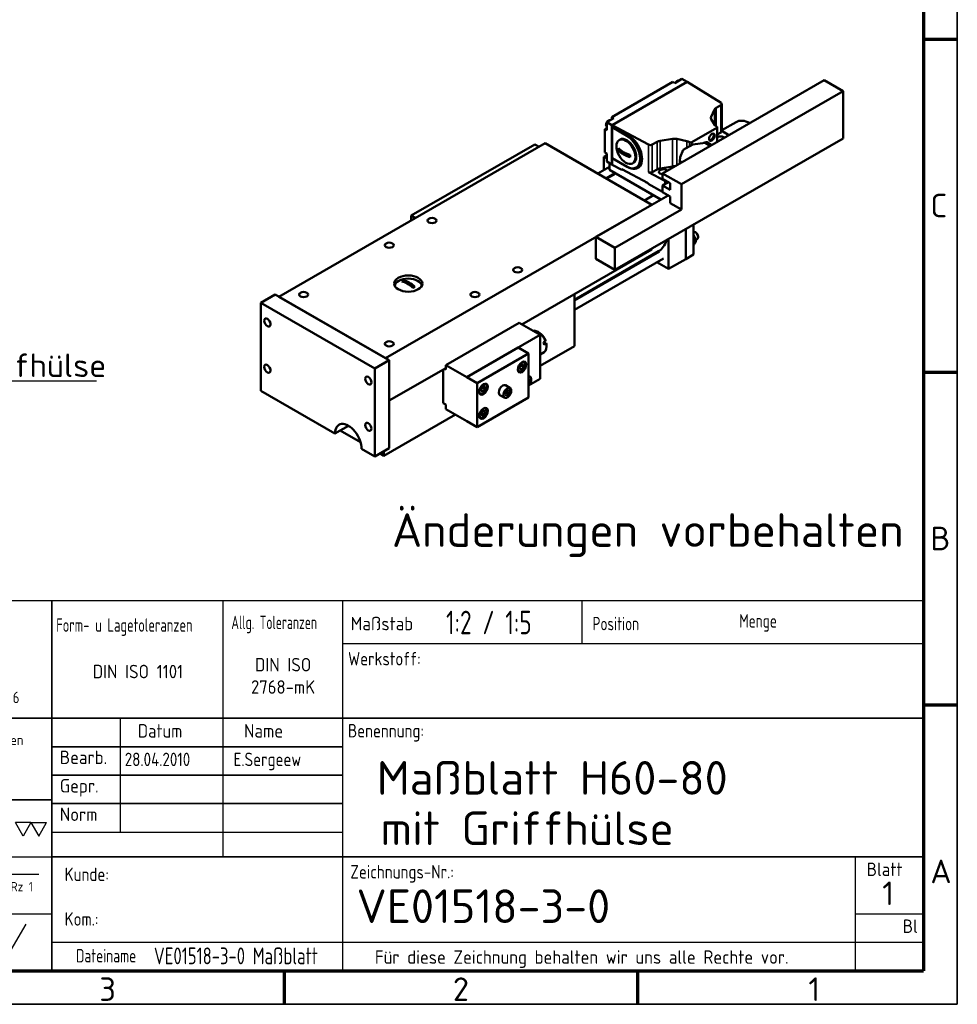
# Model space of a CAD drawing. Header units: millimetres. Extents: x 10 to 830, y 10 to 585.
# Tile 4 of 5: x 551 to 830, y 10 to 303. Entities that reach past the tile are written whole.
import ezdxf
from ezdxf.enums import TextEntityAlignment as Align

# ---------------------------------------------------------------- set-up
doc = ezdxf.new("R2010")
doc.units = ezdxf.units.MM
doc.header["$LTSCALE"] = 2
doc.layers.get('0').update_dxf_attribs({"lineweight": 25})
for name, color, linetype, lineweight in [('AM_BOR', 7, 'Continuous', 50), ('Rahmen (ISO)', 7, 'Continuous', 70), ('Sichtbar (ISO)', 7, 'Continuous', 50), ('Sichtbar schmal (ISO)', 7, 'Continuous', 35), ('Symbol (ISO)', 7, 'Continuous', 25), ('Titel (ISO)', 7, 'Continuous', 50)]:
    doc.layers.add(name, color=color, linetype=linetype, lineweight=lineweight)
doc.styles.add('ACDINTS_30', font='isocp.shx')
doc.styles.add('ACDINTS_31', font='isocp.shx')
doc.styles.add('ACDINTS_32', font='isocp.shx')
doc.styles.add('ACDINTS_33', font='isocp.shx')
doc.styles.add('ACDINTS_34', font='isocp.shx')
doc.styles.add('ACDINTS_35', font='isocp.shx')
doc.styles.add('ACDINTS_40', font='isocp.shx')
doc.styles.add('Notiztext (DIN)', font='isocpeur.ttf')
doc.styles.get("Standard").update_dxf_attribs({"font": 'ISOCP.shx'})
doc.styles.add('TextStyle32', font='isocp.shx')
doc.styles.add('TextStyle51', font='isocp.shx', dxfattribs={"width": 0.8})
doc.styles.add('TextStyle52', font='isocp.shx', dxfattribs={"width": 0.8})
doc.styles.add('TextStyle53', font='isocp.shx')
doc.styles.add('TextStyle54', font='isocp.shx')
doc.styles.add('TextStyle55', font='isocp.shx', dxfattribs={"width": 0.8})
doc.styles.add('TextStyle56', font='isocp.shx', dxfattribs={"width": 0.8})
doc.styles.add('TextStyle59', font='isocp.shx', dxfattribs={"width": 0.8})
doc.styles.add('TextStyle60', font='isocp.shx', dxfattribs={"width": 0.8})
doc.styles.add('TextStyle61', font='isocp.shx', dxfattribs={"width": 0.8})
doc.styles.add('TextStyle62', font='isocp.shx')
doc.styles.add('TextStyle63', font='isocp.shx')
doc.styles.add('TextStyle64', font='isocp.shx', dxfattribs={"width": 0.8})
doc.styles.add('TextStyle65', font='isocp.shx', dxfattribs={"width": 0.8})
doc.dimstyles.new('Standard - Methode 2a (DIN)$7', dxfattribs={"dimscale": 2, "dimtxt": 3.5, "dimasz": 2.5, "dimexe": 3.175, "dimexo": 0.8, "dimgap": 0.8, "dimtad": 1, "dimtih": 1, "dimtoh": 1, "dimrnd": 1e-08, "dimtxsty": 'Notiztext (DIN)', "dimcen": 0.09, "dimdle": 10, "dimclrd": 256, "dimclre": 256, "dimclrt": 256, "dimazin": 2, "dimtfac": 1, "dimtmove": 0, "dimatfit": 3, "dimfxl": 1, "dimtolj": 1, "dimlwd": -1, "dimlwe": -1, "dimarcsym": 0})

# ---------------------------------------------------------------- blocks, each defined once
blk = doc.blocks.new('Ränder Hagen+Goebel Rahmen')
at = {"layer": 'Rahmen (ISO)', "linetype": 'Continuous', "lineweight": 35}
for p in [(415, 292), (5, 5)]:
    blk.add_line(p, (415, 5), dxfattribs=at)
at = {"layer": 'Rahmen (ISO)'}
for p, q in [((410, 287), (410, 10)), ((410, 148.5), (415, 148.5)), ((410, 99), (415, 99)), ((410, 49.5), (415, 49.5)), ((10, 10), (410, 10)), ((315, 10), (315, 5)), ((367.5, 10), (367.5, 5))]:
    blk.add_line(p, q, dxfattribs=at)
at = {"layer": 'Symbol (ISO)', "char_height": 3.5, "style": 'Notiztext (DIN)'}
for s, insert, attachment_point in [('C', (411, 123.75), 4), ('B', (411, 74.25), 4), ('A', (411, 24.75), 4), ('3', (288.75, 9), 2), ('2', (341.25, 9), 2), ('1', (393.75, 9), 2)]:
    blk.add_mtext(s, dxfattribs=dict(at, insert=insert, attachment_point=attachment_point))
blk = doc.blocks.new('Schriftfelder Hagen+Goebel')
at = {"color": 7}
for p, q in [((294.29, 154.82), (111.41, 154.82)), ((294.29, 99.83), (294.29, 154.82)), ((111.41, 99.83), (294.29, 99.83))]:
    blk.add_line(p, q, dxfattribs=at)
at = {"color": 7, "linetype": 'Continuous', "lineweight": 35}
blk.add_line((142.75, 125.21), (164.75, 125.21), dxfattribs=at)
for p, q in [((161.66, 121.84), (159.35, 121.84)), ((160.5, 119.84), (159.35, 121.84)), ((161.66, 121.84), (160.5, 119.84)), ((161.66, 121.84), (163.97, 121.84)), ((161.66, 121.84), (162.81, 119.84)), ((162.81, 119.84), (163.97, 121.84)), ((158.5, 114.19), (162.82, 114.19)), ((158.39, 102.33), (160.93, 106.73))]:
    blk.add_line(p, q)
at = {"color": 7, "lineweight": 35}
blk.add_line((164.75, 120.98), (164.75, 99.83), dxfattribs=at)
at = {"color": 7, "linetype": 'Continuous', "lineweight": 25}
for p, q in [((111.41, 116.75), (164.75, 116.75)), ((111.41, 108.29), (164.75, 108.29))]:
    blk.add_line(p, q, dxfattribs=at)
at = {"layer": 'AM_BOR', "color": 7, "linetype": 'Continuous', "lineweight": 35}
for p, q in [((164.75, 154.82), (164.75, 120.98)), ((111.41, 137.35), (294.29, 137.35))]:
    blk.add_line(p, q, dxfattribs=at)
at = {"layer": 'AM_BOR', "color": 7, "linetype": 'Continuous', "lineweight": 25}
for p, q in [((190.15, 154.82), (190.15, 116.75)), ((207.93, 154.82), (207.93, 99.83)), ((243.49, 154.82), (243.49, 148.49)), ((207.93, 148.49), (294.29, 148.49)), ((174.91, 137.35), (174.91, 120.43)), ((164.75, 120.43), (207.93, 120.43)), ((284.13, 116.75), (284.13, 99.83)), ((284.13, 108.29), (294.29, 108.29)), ((164.75, 104.06), (294.29, 104.06))]:
    blk.add_line(p, q, dxfattribs=at)
at = {"layer": 'AM_BOR', "color": 7, "lineweight": 35}
blk.add_line((164.75, 116.75), (294.29, 116.75), dxfattribs=at)
at = {"layer": 'Titel (ISO)', "color": 7, "linetype": 'Continuous', "lineweight": 35}
for p, q in [((164.75, 133.12), (207.93, 133.12)), ((164.75, 128.89), (207.93, 128.89)), ((207.93, 124.66), (164.75, 124.66))]:
    blk.add_line(p, q, dxfattribs=at)
at = {"color": 7}
blk.add_text('HAGEN & GOEBEL', height=3, dxfattribs=at).set_placement((126.55, 149.76))
at = {"color": 7, "width": 0.9}
for s, height, p in [('Werkzeugmaschinen GmbH', 2.5, (125.45, 146.3)), ('Tel.:02921/59016-0', 1.7, (143.38, 142.07)), ('Fax.:02921/59016-66', 1.7, (143.13, 139.6))]:
    blk.add_text(s, height=height, dxfattribs=at).set_placement(p)
at = {"color": 7, "style": 'ACDINTS_30'}
for s, p in [('Gepr.', (165.95, 126.31)), ('Norm', (165.95, 122.08))]:
    blk.add_text(s, height=2, dxfattribs=at).set_placement(p)
at = {"color": 7, "char_height": 2, "attachment_point": 1, "line_spacing_factor": 0.332}
for s, insert in [('\\fISOCP|b0|i0;\\W0.90;\\H2.0000;Werkstoff:', (208.77, 147.21)), ('\\fISOCP|b0|i0;\\W0.90;\\H2.0000;Benennung:', (208.76, 136.5)), ('\\fISOCP|b0|i0;\\W0.90;\\H2.0000;Zeichnungs-Nr.:', (209.11, 115.53))]:
    blk.add_mtext(s, dxfattribs=dict(at, insert=insert))
at = {"color": 7, "insert": (166.66, 115.16), "char_height": 2, "width": 31.2179, "attachment_point": 1, "line_spacing_factor": 0.996}
blk.add_mtext('\\fISOCP|b0|i0;\\W0.90;\\H2.0000;Kunde:\\P\\PKom.:', dxfattribs=at)
at = {"insert": (158.63, 111.62), "char_height": 1.4, "attachment_point": 7, "style": 'ACDINTS_40'}
blk.add_mtext('Rz 1', dxfattribs=at)
at = {"layer": 'AM_BOR', "color": 7, "style": 'ACDINTS_30'}
for s, width, p in [('Form- u Lagetoleranzen', 0.75, (165.41, 150.21)), ('Allg. Toleranzen', 0.7, (191.43, 150.6)), ('Position', 0.8, (245.09, 150.43)), ('Menge', 0.8, (266.9, 150.83)), ('Dateiname', 0.8, (168.36, 101.05))]:
    blk.add_text(s, height=2, dxfattribs=dict(at, width=width)).set_placement(p)
for s, p in [('Maßstab', (209.15, 150.43)), ('Bearb.', (165.95, 130.54))]:
    blk.add_text(s, height=2, dxfattribs=at).set_placement(p)
at = {"layer": 'AM_BOR', "color": 7, "style": 'ACDINTS_32', "width": 0.983632}
blk.add_text('Datum', height=2, dxfattribs=at).set_placement((180.84, 134.48), align=Align.CENTER)
at = {"layer": 'AM_BOR', "color": 7, "style": 'ACDINTS_31'}
blk.add_text('Name', height=2, dxfattribs=at).set_placement((199.12, 134.48), align=Align.RIGHT)
at = {"layer": 'AM_BOR', "color": 7, "style": 'ACDINTS_32'}
for s, p in [('Blatt', (288.5, 113.9)), ('Bl', (292.31, 105.44))]:
    blk.add_text(s, height=2, dxfattribs=at).set_placement(p, align=Align.CENTER)
at = {"layer": 'AM_BOR', "color": 7, "line_spacing_factor": 0.996}
for s, insert, char_height, width, attachment_point, style in [('DIN ISO 2768-mK', (199.12, 141), 2, 15.0375, 8, 'ACDINTS_34'), (' \\PAlle nicht bemaßten Kanten 0,5 x 45° gebrochen', (143.71, 137.35), 1.5, 20.5101, 1, 'ACDINTS_35')]:
    blk.add_mtext(s, dxfattribs=dict(at, insert=insert, char_height=char_height, width=width, attachment_point=attachment_point, style=style))
at = {"layer": 'AM_BOR', "color": 7, "char_height": 2, "line_spacing_factor": 0.332}
for s, insert, attachment_point, style in [('DIN ISO 1101', (177.55, 143.3), 8, 'ACDINTS_34'), ('Für diese Zeichnung behalten wir uns alle Rechte vor.', (212.76, 102.85), 1, 'ACDINTS_33')]:
    blk.add_mtext(s, dxfattribs=dict(at, insert=insert, attachment_point=attachment_point, style=style))
at = {"layer": 'AM_BOR', "color": 7}
for tag, p, height, style, width in [('Maßstab:', (223.33, 149.84), 3.5, 'TextStyle64', 0.8), ('Positionsnummer', (254.96, 149.95), 3.5, 'TextStyle61', 0.8), ('Menge', (277.56, 149.84), 3.5, 'TextStyle60', 0.8), ('Material', (224.04, 143.99), 3, 'TextStyle52', 0.8), ('Halbzeug_(1.Zeile)', (261.93, 144.06), 3, 'TextStyle56', 0.8), ('Material_(2.Zeile)', (224.02, 139.81), 3, 'TextStyle51', 0.8), ('Halbzeug_(2.Zeile)', (261.93, 139.78), 3, 'TextStyle55', 0.8), ('ERSTELLUNGSDATUM', (175.59, 130.24), 2, 'TextStyle63', 0.9), ('AUTOR', (191.76, 130.24), 2, 'TextStyle62', 0.9), ('KONTROLLDATUM', (175.75, 126.01), 2, 'TextStyle53', 0.9), ('KONTROLLIERT_VON', (192.23, 126.32), 2, 'TextStyle54', 0.9), ('Beschreibung_2', (213.59, 121), 3.5, 'TextStyle59', 0.8), ('DATEINAME', (179.92, 100.78), 2.5, 'TextStyle65', 0.8)]:
    blk.add_attdef(tag, p, '', height=height, dxfattribs=dict(at, style=style, width=width))
at = {"layer": 'AM_BOR', "color": 7, "style": 'TextStyle32'}
blk.add_attdef('Plot-Datum', text='', height=3, dxfattribs=at).set_placement((288.92, 100.24), align=Align.CENTER)
at = {"layer": 'Titel (ISO)', "style": 'Notiztext (DIN)'}
blk.add_attdef('TITEL', text='', height=5, dxfattribs=at).set_placement((210, 127), align=Align.MIDDLE_LEFT)
blk.add_attdef('Blattnummer', text='', height=3.5, dxfattribs=at).set_placement((290.13, 111.34), align=Align.MIDDLE_CENTER)
at = {"layer": 'Titel (ISO)', "color": 7, "style": 'Notiztext (DIN)'}
blk.add_attdef('BAUTEILNUMMER', text='', height=5, dxfattribs=at).set_placement((210.03, 109.41), align=Align.MIDDLE_LEFT)

msp = doc.modelspace()

# ---------------------------------------------------------------- linework, layer by layer
at = {"layer": 'Sichtbar (ISO)'}
for p, q in [((745.508, 284.249), (727.35, 273.792)), ((727.406, 271.414), (749.694, 284.249)), ((742.369, 257.064), (790.452, 284.754)), ((746.074, 283.923), (745.508, 284.249)), ((748.167, 285.128), (746.074, 283.923)), ((749.694, 284.249), (748.167, 285.128)), ((749.694, 284.249), (759.786, 278.017)), ((749.723, 284.232), (749.697, 284.247)), ((749.723, 284.232), (749.722, 284.232)), ((749.723, 284.231), (749.723, 284.232)), ((796.109, 281.496), (790.452, 284.754)), ((748.026, 253.807), (796.109, 281.496)), ((796.109, 267.434), (796.109, 281.496)), ((757.822, 276.039), (756.816, 273.878)), ((759.767, 277.377), (758.339, 276.555)), ((760.001, 277.703), (760.001, 269.527)), ((727.916, 273.466), (725.822, 272.261)), ((725.822, 272.261), (725.822, 269.874)), ((727.378, 271.365), (725.822, 272.261)), ((727.35, 273.792), (727.35, 273.14)), ((727.916, 273.466), (727.35, 273.792)), ((756.869, 273.186), (757.979, 271.43)), ((760.001, 269.877), (764.24, 272.318)), ((725.822, 270.525), (725.257, 270.199)), ((725.822, 269.874), (725.257, 270.199)), ((725.257, 270.199), (725.257, 263.267)), ((725.739, 271.325), (725.648, 271.388)), ((725.66, 271.544), (725.754, 271.598)), ((725.665, 271.659), (725.756, 271.597)), ((727.406, 271.381), (727.378, 271.365)), ((727.378, 271.365), (727.378, 259.658)), ((727.406, 271.381), (727.406, 271.414)), ((738.228, 265.603), (727.406, 271.414)), ((727.406, 270.76), (727.406, 271.381)), ((727.406, 261.603), (727.406, 270.76)), ((727.406, 270.76), (731.944, 268.501)), ((731.79, 268.235), (727.406, 270.76)), ((758.554, 270.62), (751.073, 266.312)), ((758.444, 271.009), (758.554, 270.946)), ((758.672, 270.783), (758.672, 266.453)), ((760.001, 269.709), (762.088, 268.42)), ((728.227, 228.344), (796.109, 267.434)), ((729.794, 267.123), (729.512, 266.961)), ((740.767, 266.436), (739.339, 265.614)), ((745.416, 267.313), (741.663, 266.734)), ((749.667, 266.643), (746.617, 267.283)), ((758.672, 268.571), (759.767, 269.202)), ((628.383, 220.388), (707.579, 265.994)), ((704.468, 265.66), (667.698, 244.486)), ((705.734, 264.931), (704.468, 265.66)), ((739.258, 247.751), (707.579, 265.994)), ((732.766, 261.888), (729.287, 263.892)), ((747.685, 261.914), (748.534, 264.032)), ((748.534, 264.032), (751.362, 265.661)), ((750.508, 266.312), (750.397, 266.376)), ((751.362, 265.661), (755.039, 266.149)), ((755.039, 266.149), (756.592, 265.255)), ((755.747, 266.308), (756.649, 265.788)), ((725.667, 262.376), (724.974, 261.977)), ((724.974, 257.996), (724.974, 261.977)), ((724.974, 261.977), (725.723, 261.545)), ((725.822, 262.941), (725.257, 263.267)), ((725.654, 262.039), (725.745, 261.976)), ((725.745, 261.714), (725.654, 261.777)), ((725.668, 261.934), (725.743, 261.977)), ((725.822, 262.941), (725.822, 260.554)), ((727.378, 259.658), (725.822, 260.554)), ((727.406, 259.674), (727.406, 261.603)), ((731.944, 258.99), (727.406, 261.603)), ((731.79, 259.079), (727.406, 261.603)), ((747.544, 260.693), (747.685, 261.914)), ((748.107, 260.369), (747.544, 260.693)), ((747.544, 260.044), (747.544, 260.693)), ((723.221, 256.986), (726.671, 258.973)), ((726.671, 260.065), (726.671, 258.068)), ((726.671, 258.068), (741.922, 249.285)), ((727.378, 259.658), (727.406, 259.674)), ((727.406, 259.641), (727.406, 259.674)), ((727.406, 259.641), (730.334, 258.069)), ((730.334, 258.298), (738.091, 254.133)), ((730.334, 258.069), (730.334, 258.298)), ((730.539, 258.188), (730.334, 258.069)), ((733.787, 260.191), (733.504, 260.028)), ((739.339, 257.438), (740.767, 258.26)), ((741.663, 258.558), (745.416, 259.137)), ((725.626, 255.601), (728.26, 257.118)), ((728.003, 256.759), (725.809, 255.496)), ((743.087, 254.818), (738.228, 257.427)), ((742.369, 255.429), (742.369, 257.064)), ((742.369, 257.064), (748.026, 253.807)), ((744.632, 254.126), (742.369, 255.429)), ((738.091, 254.108), (737.443, 254.481)), ((738.091, 254.133), (738.091, 253.904)), ((738.091, 253.904), (742.369, 251.607)), ((742.369, 253.467), (744.072, 254.448)), ((742.369, 253.467), (744.632, 252.164)), ((742.369, 251.505), (742.369, 253.467)), ((744.632, 252.164), (744.632, 254.126)), ((748.026, 253.807), (748.026, 246.285)), ((722.57, 238.142), (744.072, 250.524)), ((737.08, 249.005), (739.744, 250.539)), ((744.632, 250.202), (742.369, 251.505)), ((743.642, 250.772), (743.642, 250.276)), ((744.632, 248.24), (744.632, 250.202)), ((660.062, 202.145), (739.258, 247.751)), ((748.026, 246.285), (728.227, 234.884)), ((748.026, 246.285), (744.632, 248.24)), ((667.698, 244.486), (667.698, 243.028)), ((668.964, 243.757), (667.698, 244.486)), ((749.298, 240.478), (749.298, 231.595)), ((749.298, 240.478), (749.298, 231.595)), ((751.561, 241.781), (751.561, 232.899)), ((722.57, 238.142), (728.227, 234.884)), ((722.57, 231.601), (722.57, 238.142)), ((744.207, 237.546), (744.207, 228.664)), ((752.271, 239.475), (752.13, 239.557)), ((752.251, 237.265), (752.726, 237.538)), ((752.975, 238.252), (752.975, 238.089)), ((739.258, 234.442), (700.569, 212.162)), ((728.227, 234.884), (728.227, 228.344)), ((739.258, 234.442), (739.258, 234.696)), ((751.561, 236.435), (752.327, 236.875)), ((741.178, 233.881), (716.206, 219.501)), ((716.206, 219.277), (741.487, 233.836)), ((716.206, 216.508), (742.685, 231.756)), ((728.227, 228.344), (722.57, 231.601)), ((738.357, 232.033), (738.162, 232.145)), ((749.298, 231.595), (744.207, 228.664)), ((751.561, 232.899), (749.298, 231.595)), ((744.207, 228.664), (740.761, 230.648)), ((668.79, 223.342), (665.475, 225.251)), ((627.252, 221.039), (623.009, 218.596)), ((627.252, 221.039), (661.193, 201.494)), ((660.062, 202.145), (628.383, 220.388)), ((716.206, 205.697), (716.206, 221.167)), ((623.009, 192.435), (623.009, 218.596)), ((623.009, 218.596), (656.95, 199.051)), ((678.022, 200.063), (699.801, 212.604)), ((706.024, 209.021), (699.801, 212.604)), ((684.245, 196.479), (706.024, 209.021)), ((705.692, 209.782), (705.411, 209.946)), ((706.024, 195.94), (706.024, 209.021)), ((699.518, 205.272), (684.245, 196.476)), ((699.546, 205.259), (684.273, 196.463)), ((699.518, 205.272), (699.544, 205.257)), ((702.573, 203.516), (699.546, 205.259)), ((716.206, 205.697), (706.024, 199.833)), ((707.059, 206.834), (707.625, 207.159)), ((707.113, 206.686), (707.864, 206.617)), ((707.843, 206.43), (707.278, 206.105)), ((707.946, 205.868), (707.946, 205.542)), ((702.573, 203.516), (687.299, 194.72)), ((702.573, 190.435), (702.573, 203.516)), ((706.024, 203.213), (707.197, 203.889)), ((661.193, 201.494), (656.95, 199.051)), ((661.193, 201.494), (661.193, 175.332)), ((678.022, 199.179), (661.193, 189.487)), ((684.245, 196.479), (678.022, 200.063)), ((678.022, 200.063), (678.022, 198.755)), ((699.942, 199.598), (700.508, 200.301)), ((700.366, 199.902), (699.942, 199.374)), ((699.942, 198.843), (699.942, 199.598)), ((700.508, 198.791), (699.942, 199.117)), ((700.366, 200.126), (700.366, 199.902)), ((700.366, 199.902), (701.073, 199.494)), ((700.508, 200.301), (701.073, 200.25)), ((701.073, 199.494), (700.508, 198.791)), ((701.073, 200.25), (701.073, 199.494)), ((701.215, 201.101), (701.201, 201.109)), ((656.95, 199.051), (656.95, 172.889)), ((677.174, 198.69), (677.174, 188.779)), ((678.022, 198.755), (677.654, 198.967)), ((684.245, 196.476), (684.245, 196.479)), ((684.273, 196.46), (684.245, 196.476)), ((684.273, 196.463), (684.273, 196.46)), ((687.299, 194.72), (684.273, 196.463)), ((699.518, 198.155), (699.504, 198.162)), ((700.508, 198.791), (699.942, 198.843)), ((702.997, 196.659), (702.573, 196.904)), ((687.299, 194.72), (687.299, 181.64)), ((688.516, 193.018), (689.082, 193.722)), ((688.94, 193.322), (688.516, 192.794)), ((688.94, 193.546), (688.94, 193.322)), ((688.94, 193.322), (689.647, 192.914)), ((689.082, 193.722), (689.647, 193.67)), ((689.647, 193.67), (689.647, 192.914)), ((689.788, 194.521), (689.775, 194.529)), ((697.057, 193.318), (695.784, 194.051)), ((702.573, 195.922), (702.617, 195.947)), ((702.573, 193.953), (706.024, 195.94)), ((702.943, 195.481), (702.573, 195.694)), ((702.573, 194.664), (702.617, 194.639)), ((702.617, 194.639), (702.573, 194.614)), ((702.617, 195.947), (702.943, 195.481)), ((702.943, 195.481), (702.617, 194.639)), ((645.071, 179.73), (623.009, 192.435)), ((687.299, 181.64), (702.573, 190.435)), ((688.092, 191.575), (688.078, 191.582)), ((688.516, 192.263), (688.516, 193.018)), ((689.082, 192.211), (688.516, 192.537)), ((689.082, 192.211), (688.516, 192.263)), ((689.647, 192.914), (689.082, 192.211)), ((695.361, 190.372), (694.088, 191.104)), ((695.712, 191.236), (695.911, 192.07)), ((696.151, 190.929), (695.712, 191.236)), ((695.911, 192.07), (696.55, 192.597)), ((696.082, 191.864), (696.789, 191.457)), ((696.789, 191.457), (696.151, 190.929)), ((696.511, 192.566), (696.989, 192.291)), ((696.55, 192.597), (696.989, 192.291)), ((696.989, 192.291), (696.789, 191.457)), ((677.174, 188.779), (678.022, 188.29)), ((678.022, 188.29), (678.022, 186.982)), ((680.865, 185.345), (659.637, 173.121)), ((684.245, 183.399), (678.022, 186.982)), ((688.428, 185.396), (688.755, 186.238)), ((688.755, 184.93), (688.428, 185.396)), ((688.701, 185.713), (688.508, 185.602)), ((688.948, 186.349), (688.701, 185.713)), ((688.701, 185.713), (689.408, 185.306)), ((688.755, 186.238), (689.408, 186.614)), ((689.408, 185.306), (688.755, 184.93)), ((689.735, 186.148), (689.167, 186.475)), ((689.408, 186.614), (689.735, 186.148)), ((689.735, 186.148), (689.408, 185.306)), ((689.788, 187.327), (689.775, 187.334)), ((649.046, 182.019), (645.071, 179.73)), ((684.245, 183.402), (684.247, 183.4)), ((684.245, 183.399), (684.245, 183.402)), ((684.245, 183.399), (684.247, 183.4)), ((684.247, 183.4), (684.247, 183.397)), ((687.299, 181.64), (684.247, 183.397)), ((688.092, 184.38), (688.078, 184.388)), ((652.679, 177.128), (646.616, 180.62)), ((656.95, 172.889), (652.99, 175.17)), ((661.193, 175.332), (656.95, 172.889)), ((659.637, 173.121), (658.495, 173.779)), ((659.637, 174.437), (659.637, 173.121))]:
    msp.add_line(p, q, dxfattribs=at)
at = {"layer": 'Sichtbar (ISO)', "flags": 128}
for points in [[(746.242, 284.02), (746.339, 284.164), (746.449, 284.296), (746.57, 284.411), (746.7, 284.506), (746.838, 284.579), (746.909, 284.606), (746.981, 284.625), (747.055, 284.637), (747.129, 284.639), (747.203, 284.632), (747.276, 284.615)], [(725.62, 271.745), (725.647, 271.859), (725.684, 271.973), (725.729, 272.085), (725.784, 272.195), (725.846, 272.301), (725.916, 272.401), (725.992, 272.496), (726.073, 272.582), (726.16, 272.66), (726.251, 272.728), (726.345, 272.785), (726.443, 272.83), (726.544, 272.862), (726.648, 272.878), (726.752, 272.877), (726.855, 272.855)], [(725.648, 271.388), (725.64, 271.393), (725.633, 271.4), (725.626, 271.406), (725.62, 271.412), (725.616, 271.418), (725.611, 271.425), (725.608, 271.432), (725.605, 271.439), (725.603, 271.446), (725.601, 271.453), (725.601, 271.46), (725.601, 271.467), (725.602, 271.474), (725.604, 271.481), (725.606, 271.488), (725.61, 271.495), (725.614, 271.502), (725.618, 271.508), (725.623, 271.515), (725.629, 271.521), (725.636, 271.527), (725.644, 271.533), (725.652, 271.539), (725.66, 271.544)], [(725.822, 270.991), (725.773, 271.035), (725.73, 271.085), (725.663, 271.198), (725.621, 271.324), (725.601, 271.457)], [(725.62, 271.745), (725.62, 271.741), (725.619, 271.737), (725.619, 271.734), (725.619, 271.73), (725.619, 271.726), (725.62, 271.723), (725.62, 271.719), (725.621, 271.715), (725.622, 271.711), (725.624, 271.707), (725.625, 271.703), (725.627, 271.7), (725.629, 271.696), (725.631, 271.692), (725.634, 271.689), (725.636, 271.686), (725.639, 271.682), (725.642, 271.679), (725.645, 271.675), (725.649, 271.672), (725.652, 271.669), (725.656, 271.665), (725.66, 271.662), (725.665, 271.659)], [(729.287, 264.546), (729.385, 264.439), (729.488, 264.333), (729.596, 264.228), (729.71, 264.124), (729.828, 264.023), (729.951, 263.923), (730.078, 263.826), (730.208, 263.732), (730.341, 263.64), (730.476, 263.552), (730.613, 263.467), (730.751, 263.385), (730.892, 263.306), (731.04, 263.227), (731.193, 263.149), (731.352, 263.073), (731.516, 262.998), (731.685, 262.925), (731.857, 262.854), (732.034, 262.786), (732.214, 262.721), (732.396, 262.658), (732.581, 262.599), (732.766, 262.543)], [(732.766, 261.888), (732.581, 261.945), (732.396, 262.004), (732.214, 262.067), (732.034, 262.132), (731.857, 262.2), (731.685, 262.271), (731.516, 262.344), (731.352, 262.419), (731.193, 262.495), (731.04, 262.573), (730.892, 262.652), (730.751, 262.731), (730.613, 262.813), (730.476, 262.898), (730.341, 262.986), (730.208, 263.077), (730.078, 263.172), (729.951, 263.269), (729.828, 263.369), (729.71, 263.47), (729.596, 263.574), (729.488, 263.679), (729.385, 263.785), (729.287, 263.892)], [(725.608, 262.121), (725.637, 262.272), (725.683, 262.422), (725.745, 262.571), (725.822, 262.714)], [(725.608, 262.121), (725.608, 262.117), (725.608, 262.114), (725.608, 262.11), (725.608, 262.107), (725.608, 262.103), (725.609, 262.099), (725.61, 262.096), (725.611, 262.092), (725.612, 262.088), (725.614, 262.084), (725.615, 262.081), (725.617, 262.077), (725.619, 262.074), (725.621, 262.07), (725.624, 262.067), (725.626, 262.064), (725.629, 262.061), (725.632, 262.057), (725.635, 262.054), (725.638, 262.051), (725.642, 262.048), (725.646, 262.045), (725.65, 262.042), (725.654, 262.039)], [(725.654, 261.777), (725.646, 261.783), (725.639, 261.789), (725.632, 261.795), (725.627, 261.802), (725.622, 261.808), (725.618, 261.814), (725.614, 261.821), (725.611, 261.829), (725.609, 261.836), (725.608, 261.843), (725.608, 261.85), (725.608, 261.857), (725.609, 261.864), (725.611, 261.871), (725.613, 261.878), (725.617, 261.885), (725.621, 261.892), (725.625, 261.898), (725.631, 261.905), (725.637, 261.911), (725.644, 261.917), (725.651, 261.923), (725.659, 261.929), (725.668, 261.934)], [(725.822, 261.442), (725.74, 261.523), (725.677, 261.62), (725.634, 261.727), (725.608, 261.841)], [(752.327, 236.875), (752.309, 236.98), (752.29, 237.08), (752.27, 237.177), (752.25, 237.27), (752.228, 237.36), (752.206, 237.448), (752.182, 237.533), (752.157, 237.617), (752.132, 237.698), (752.105, 237.778), (752.077, 237.856), (752.048, 237.933), (752.017, 238.009), (751.985, 238.085), (751.951, 238.16), (751.916, 238.234), (751.879, 238.308), (751.84, 238.382), (751.8, 238.457), (751.757, 238.531), (751.712, 238.607), (751.664, 238.683), (751.614, 238.76), (751.561, 238.838)], [(751.561, 235.658), (751.619, 235.728), (751.673, 235.794), (751.723, 235.858), (751.771, 235.919), (751.816, 235.977), (751.859, 236.034), (751.899, 236.088), (751.937, 236.141), (751.973, 236.193), (752.007, 236.242), (752.039, 236.291), (752.069, 236.339), (752.098, 236.385), (752.125, 236.431), (752.151, 236.476), (752.176, 236.521), (752.199, 236.565), (752.221, 236.609), (752.241, 236.653), (752.261, 236.697), (752.279, 236.741), (752.296, 236.785), (752.312, 236.83), (752.327, 236.875)], [(707.625, 207.159), (707.626, 207.168), (707.627, 207.176), (707.627, 207.184), (707.628, 207.192), (707.629, 207.2), (707.63, 207.208), (707.631, 207.216), (707.632, 207.224), (707.633, 207.232), (707.634, 207.24), (707.634, 207.248), (707.635, 207.256), (707.636, 207.263), (707.637, 207.271), (707.638, 207.279), (707.639, 207.287), (707.639, 207.294), (707.64, 207.302), (707.641, 207.309), (707.642, 207.317), (707.643, 207.324), (707.643, 207.332), (707.644, 207.339), (707.645, 207.346)], [(707.864, 206.617), (707.863, 206.61), (707.862, 206.603), (707.861, 206.595), (707.86, 206.588), (707.86, 206.58), (707.859, 206.573), (707.858, 206.565), (707.857, 206.557), (707.856, 206.55), (707.855, 206.542), (707.855, 206.534), (707.854, 206.527), (707.853, 206.519), (707.852, 206.511), (707.851, 206.503), (707.85, 206.495), (707.85, 206.487), (707.849, 206.479), (707.848, 206.471), (707.847, 206.463), (707.846, 206.455), (707.845, 206.447), (707.844, 206.439), (707.843, 206.43)], [(701.215, 201.101), (701.312, 201.033), (701.398, 200.95), (701.47, 200.853), (701.528, 200.746), (701.572, 200.63), (701.603, 200.506), (701.621, 200.376), (701.627, 200.241), (701.621, 200.102), (701.605, 199.959), (701.577, 199.815), (701.539, 199.669), (701.491, 199.523), (701.433, 199.378), (701.366, 199.235), (701.291, 199.095), (701.208, 198.96), (701.118, 198.831), (701.022, 198.708), (700.919, 198.593), (700.812, 198.487), (700.701, 198.39), (700.586, 198.304), (700.469, 198.229), (700.349, 198.167), (700.227, 198.118), (700.105, 198.082), (699.982, 198.062), (699.86, 198.058), (699.741, 198.072), (699.626, 198.104), (699.518, 198.155)], [(702.997, 196.659), (703.063, 196.616), (703.124, 196.566), (703.179, 196.509), (703.229, 196.447), (703.309, 196.307), (703.365, 196.152), (703.398, 195.984), (703.409, 195.807), (703.4, 195.622), (703.372, 195.431), (703.325, 195.238), (703.26, 195.045), (703.178, 194.854), (703.081, 194.667), (702.971, 194.489), (702.848, 194.321), (702.715, 194.165), (702.573, 194.025)], [(689.788, 194.521), (689.886, 194.453), (689.972, 194.37), (690.043, 194.273), (690.101, 194.166), (690.145, 194.05), (690.176, 193.926), (690.195, 193.796), (690.201, 193.661), (690.195, 193.522), (690.178, 193.379), (690.151, 193.235), (690.113, 193.089), (690.064, 192.943), (690.007, 192.798), (689.94, 192.655), (689.865, 192.515), (689.782, 192.38), (689.692, 192.251), (689.595, 192.128), (689.493, 192.013), (689.386, 191.907), (689.275, 191.81), (689.16, 191.724), (689.042, 191.649), (688.922, 191.587), (688.801, 191.538), (688.678, 191.502), (688.556, 191.482), (688.434, 191.478), (688.315, 191.492), (688.199, 191.524), (688.092, 191.575)], [(697.057, 193.318), (697.155, 193.25), (697.24, 193.167), (697.312, 193.07), (697.37, 192.963), (697.414, 192.847), (697.445, 192.723), (697.463, 192.593), (697.47, 192.458), (697.464, 192.319), (697.447, 192.176), (697.419, 192.032), (697.381, 191.886), (697.333, 191.74), (697.275, 191.595), (697.209, 191.452), (697.134, 191.312), (697.051, 191.177), (696.961, 191.048), (696.864, 190.925), (696.762, 190.81), (696.655, 190.704), (696.544, 190.607), (696.429, 190.521), (696.311, 190.446), (696.191, 190.384), (696.07, 190.335), (695.947, 190.299), (695.825, 190.279), (695.703, 190.275), (695.583, 190.289), (695.468, 190.321), (695.361, 190.372)], [(695.826, 191.715), (695.836, 191.721), (695.845, 191.727), (695.854, 191.733), (695.863, 191.739), (695.873, 191.746), (695.883, 191.752), (695.892, 191.758), (695.902, 191.764), (695.912, 191.77), (695.923, 191.776), (695.933, 191.782), (695.943, 191.789), (695.954, 191.795), (695.965, 191.801), (695.976, 191.807), (695.987, 191.813), (695.998, 191.82), (696.009, 191.826), (696.021, 191.832), (696.033, 191.838), (696.045, 191.845), (696.057, 191.851), (696.069, 191.857), (696.082, 191.864)], [(696.082, 191.864), (696.082, 191.882), (696.083, 191.9), (696.083, 191.918), (696.084, 191.936), (696.084, 191.953), (696.085, 191.97), (696.086, 191.986), (696.087, 192.003), (696.088, 192.019), (696.089, 192.035), (696.091, 192.05), (696.092, 192.066), (696.093, 192.081), (696.095, 192.096), (696.097, 192.111), (696.098, 192.126), (696.1, 192.141), (696.102, 192.155), (696.104, 192.169), (696.106, 192.184), (696.109, 192.198), (696.111, 192.211), (696.113, 192.225), (696.116, 192.239)], [(689.788, 187.327), (689.886, 187.259), (689.972, 187.175), (690.043, 187.079), (690.101, 186.972), (690.145, 186.855), (690.176, 186.732), (690.195, 186.602), (690.201, 186.467), (690.195, 186.328), (690.178, 186.185), (690.151, 186.04), (690.113, 185.894), (690.064, 185.748), (690.007, 185.603), (689.94, 185.46), (689.865, 185.321), (689.782, 185.186), (689.692, 185.056), (689.595, 184.934), (689.493, 184.819), (689.386, 184.712), (689.275, 184.616), (689.16, 184.53), (689.042, 184.455), (688.922, 184.393), (688.801, 184.343), (688.678, 184.308), (688.556, 184.288), (688.434, 184.284), (688.315, 184.298), (688.199, 184.33), (688.092, 184.38)]]:
    msp.add_lwpolyline(points, dxfattribs=at)
at = {"layer": 'Sichtbar (ISO)'}
for centre, major_axis, ratio, start_param, end_param in [((759.754, 275.741), (-2, 0), 0.5758617, 5.4977871, 6.0213859), ((759.201, 277.703), (0.8, 0), 0.5758617, 5.4977871, 7.0336769), ((758.748, 273.58), (-2, 0), 0.5758617, 6.0213859, 6.6322512), ((768.532, 264.866), (-4.292, 7.453), 0.5780931, 5.5337472, 6.2831853), ((726.504, 271.831), (-0.542, -0.941), 0.5780931, 5.2728846, 5.569629), ((759.858, 271.824), (-2, 0), 0.5758617, 0.3490659, 0.7853982), ((758.272, 270.783), (0.4, 0), 0.5758617, 5.4977871, 7.0685835), ((759.201, 269.527), (0.8, 0), 0.5758617, 5.4977871, 6.2831853), ((731.79, 263.657), (-1.996, 3.466), 0.5780931, 3.1415927, 6.2831853), ((731.79, 263.657), (2.795, -4.853), 0.5780931, 5.4997209, 8.6413135), ((732.092, 263.665), (-3.066, 4.952), 0.5978916, 4.4304965, 5.5152868), ((742.181, 265.621), (-2, 0), 0.5758617, 4.9741884, 5.4977871), ((745.933, 266.2), (-2, 0), 0.5758617, 4.3633231, 4.9741884), ((748.983, 265.561), (-2, 0), 0.5758617, 3.9269908, 4.3633231), ((754.814, 264.542), (0.998, 1.733), 0.5780931, 6.2199292, 7.1495725), ((756.794, 267.97), (-0.589, -1.023), 0.5780931, 0.2415779, 2.9000147), ((759.622, 267.294), (-1.32, 0), 0.5758617, 3.6497791, 5.5163812), ((759.622, 267.294), (1.32, 0), 0.5758617, 3.9083967, 4.2042025), ((731.027, 263.217), (-1.244, 2.16), 0.5780931, 0.6261579, 0.9485059), ((732.073, 263.82), (2.994, -5.2), 0.5780931, 0.2835232, 1.2911406), ((731.944, 263.745), (3.156, -5.105), 0.5979041, 0.2648054, 1.2724228), ((738.774, 265.94), (-0.8, 0), 0.5758617, 0.8203047, 2.3561945), ((750.79, 266.475), (-0.4, 0), 0.5758617, 0.7853982, 2.3561945), ((756.228, 263.727), (-0.387, -2.073), 0.2187813, 2.5313763, 3.7812925), ((726.504, 262.282), (-0.542, -0.941), 0.5780931, 5.3478969, 5.6438099), ((731.027, 263.217), (1.244, -2.16), 0.5780931, 0.6261579, 0.9485059), ((732.092, 263.665), (-3.066, 4.952), 0.5978916, 2.3038384, 3.3886287), ((742.181, 257.446), (2, 0), 0.5758617, 1.8325957, 2.3561945), ((742.652, 257.522), (-1.32, 0), 0.5758617, 3.6497791, 7.6380323), ((745.933, 258.025), (2, 0), 0.5758617, 1.5204648, 1.8325957), ((734.591, 245.32), (-6.587, 11.439), 0.5780931, 6.2093118, 6.2831853), ((738.774, 257.764), (0.8, 0), 0.5758617, 3.9618974, 5.4977871), ((743.633, 255.155), (-0.8, 0), 0.5758617, 0.8203047, 1.5863954), ((734.591, 245.32), (6.587, -11.439), 0.5780931, 0, 0.5075751), ((752.127, 238.578), (-0.599, 1.04), 0.5780931, 3.1415927, 6.2295329), ((752.268, 238.659), (-0.499, 0.867), 0.5780931, 3.9289245, 5.4958534), ((666.85, 223.479), (4, 0), 0.5758617, 0.0330704, 3.1085223), ((666.85, 222.989), (-4.2, 0), 0.5758617, 5.9462367, 6.0093583), ((666.85, 224.133), (2.378, 0), 0.5758617, 2.187159, 2.52523), ((666.567, 218.357), (-3.621, 6.288), 0.5780931, 5.1707924, 5.8286493), ((667.133, 218.682), (3.621, -6.288), 0.5780931, 2.0291997, 2.6870567), ((666.85, 224.133), (-2.378, 0), 0.5758617, 2.187159, 2.52523), ((666.85, 222.989), (4.2, 0), 0.5758617, 0.273827, 0.3369486), ((705.401, 207.008), (-1.797, 3.12), 0.5780931, 4.4369858, 6.1336943), ((705.684, 207.171), (-1.597, 2.773), 0.5780931, 4.4509726, 5.4958534), ((704.835, 206.683), (-1.797, 3.12), 0.5780931, 4.2143038, 4.4369858), ((705.401, 207.008), (1.797, -3.12), 0.5780931, 0, 1.0727111), ((705.684, 207.171), (-1.597, 2.773), 0.5780931, 3.9289245, 4.200317), ((694.936, 192.578), (-0.848, -1.473), 0.5780931, 3.1415927, 6.2831853), ((649.031, 177.45), (-2.795, 4.853), 0.5780931, 3.9289245, 7.0705172)]:
    msp.add_ellipse(centre, major_axis=major_axis, ratio=ratio, start_param=start_param, end_param=end_param, dxfattribs=at)
for centre, major_axis, ratio in [((731.508, 263.494), (-1.996, 3.466), 0.5780931), ((757.077, 267.807), (-0.589, -1.023), 0.5780931), ((673.921, 243.028), (1.329, 0), 0.5758617), ((661.193, 235.698), (1.329, 0), 0.5758617), ((699.377, 228.369), (1.329, 0), 0.5758617), ((666.85, 224.297), (4.2, 0), 0.5758617), ((635.737, 221.039), (1.329, 0), 0.5758617), ((686.649, 221.039), (1.329, 0), 0.5758617), ((624.989, 212.714), (-0.663, 1.152), 0.5780931), ((661.193, 206.38), (1.329, 0), 0.5758617), ((624.989, 198.979), (-0.663, 1.152), 0.5780931), ((700.649, 199.465), (-0.898, -1.56), 0.5780931), ((654.97, 195.449), (-0.663, 1.152), 0.5780931), ((689.223, 192.885), (-0.898, -1.56), 0.5780931), ((689.223, 185.69), (-0.898, -1.56), 0.5780931), ((654.97, 181.714), (-0.663, 1.152), 0.5780931)]:
    msp.add_ellipse(centre, major_axis=major_axis, ratio=ratio, dxfattribs=at)
at = {"layer": 'Sichtbar schmal (ISO)'}
for p, q in [((757.822, 271.678), (757.822, 276.039)), ((758.339, 271.074), (758.339, 276.555)), ((759.767, 269.202), (759.767, 277.377)), ((756.816, 273.282), (756.816, 273.878)), ((758.554, 266.385), (758.554, 270.62)), ((731.944, 268.501), (731.79, 268.235)), ((740.767, 258.26), (740.767, 266.436)), ((741.663, 258.558), (741.663, 266.734)), ((745.416, 259.137), (745.416, 267.313)), ((746.617, 259.511), (746.617, 267.283)), ((749.667, 264.684), (749.667, 266.643)), ((738.228, 257.427), (738.228, 265.603)), ((739.339, 257.438), (739.339, 265.614)), ((750.397, 265.105), (750.397, 266.376)), ((750.508, 265.169), (750.508, 266.312)), ((751.073, 265.494), (751.073, 266.312)), ((731.79, 259.079), (731.944, 258.99)), ((743.087, 253.881), (743.087, 254.818))]:
    msp.add_line(p, q, dxfattribs=at)
for centre, major_axis, start_param, end_param in [((746.825, 283.649), (0.535, 0.93), 0.1497489, 1.41718), ((726.404, 271.889), (0.535, 0.93), 0.1497489, 1.41718), ((726.404, 271.889), (-0.535, -0.93), 5.5704813, 6.1930889), ((726.404, 271.889), (0.535, 0.93), 1.6570253, 2.1286764), ((726.404, 262.34), (0.535, 0.93), 1.6570253, 2.2045853), ((726.404, 262.34), (-0.535, -0.93), 5.645529, 6.1930889), ((700.366, 199.628), (0.848, 1.473), 0, 0.016271), ((700.366, 199.628), (-0.848, -1.473), 6.2669143, 6.2831853), ((702.149, 195.186), (0.848, 1.473), 0, 0.4230007), ((702.29, 195.105), (0.749, 1.3), 4.194716, 6.7969909), ((688.94, 193.048), (0.848, 1.473), 0, 0.016271), ((696.209, 191.845), (0.848, 1.473), 0, 3.1415927), ((688.94, 193.048), (-0.848, -1.473), 6.2669143, 6.2831853), ((688.94, 185.853), (0.848, 1.473), 0, 0.016271), ((688.94, 185.853), (-0.848, -1.473), 6.2669143, 6.2831853)]:
    msp.add_ellipse(centre, major_axis=major_axis, ratio=0.5780931, start_param=start_param, end_param=end_param, dxfattribs=at)
for centre in [(700.508, 199.546), (689.082, 192.966), (696.35, 191.763), (689.082, 185.772)]:
    msp.add_ellipse(centre, major_axis=(-0.749, -1.3), ratio=0.5780931, dxfattribs=at)

# ---------------------------------------------------------------- block references
at = {"xscale": 2, "yscale": 2, "zscale": 2}
msp.add_blockref('Ränder Hagen+Goebel Rahmen', (0, 0), dxfattribs=at)
ref = msp.add_blockref('Schriftfelder Hagen+Goebel', (231.413, -179.657), dxfattribs=dict(xscale=2, yscale=2, zscale=2))
ref.add_attrib('Blattnummer', '1 ', dxfattribs={"layer": 'Titel (ISO)', "height": 7, "style": 'Notiztext (DIN)'}).set_placement((811.681, 43.015), align=Align.MIDDLE_CENTER)
ref.add_attrib('TITEL', 'Maßblatt H60-80 ', dxfattribs={"layer": 'Titel (ISO)', "height": 10, "style": 'Notiztext (DIN)'}).set_placement((657.524, 77.328), align=Align.MIDDLE_LEFT)
ref.add_attrib('BAUTEILNUMMER', 'VE01518-3-0', dxfattribs={"layer": 'Titel (ISO)', "color": 7, "height": 10, "style": 'Notiztext (DIN)'}).set_placement((651.468, 39.165), align=Align.MIDDLE_LEFT)
ref.add_attrib('Beschreibung_2', 'mit Griffhülse', dxfattribs={"layer": 'Titel (ISO)', "color": 7, "height": 10, "style": 'Notiztext (DIN)'}).set_placement((658.586, 62.349), align=Align.MIDDLE_LEFT)
ref.add_attrib('AUTOR', 'E.Sergeew', (614.935, 80.82), dxfattribs={"layer": 'AM_BOR', "color": 7, "height": 4, "style": 'TextStyle62', "width": 0.9})
ref.add_attrib('ERSTELLUNGSDATUM', '28.04.2010', (582.596, 80.82), dxfattribs={"layer": 'AM_BOR', "color": 7, "height": 4, "style": 'TextStyle63', "width": 0.9})
ref.add_attrib('Maßstab:', '1:2 / 1:5', (678.081, 120.029), dxfattribs={"layer": 'AM_BOR', "color": 7, "height": 7, "style": 'TextStyle64', "width": 0.8})
ref.add_attrib('DATEINAME', 'VE01518-3-0 Maßblatt', (591.256, 21.898), dxfattribs={"layer": 'AM_BOR', "color": 7, "height": 5, "style": 'TextStyle65', "width": 0.8})

# ---------------------------------------------------------------- texts
at = {"layer": 'Symbol (ISO)', "style": 'Notiztext (DIN)'}
for s, insert, char_height, width, attachment_point in [('{Griffhülse}', (532.938, 196.5), 7, 42.68182, 7), ('{\\fISOCPEUR|b0|i0;\\H10.0000;Änderungen vorbehalten}', (662, 156), 10, 148.91466, 1)]:
    msp.add_mtext(s, dxfattribs=dict(at, insert=insert, char_height=char_height, width=width, attachment_point=attachment_point))

# ---------------------------------------------------------------- leaders
at = {"layer": 'Symbol (ISO)', "annotation_type": 0, "has_hookline": 1, "hookline_direction": 0, "text_width": 41.3}
msp.add_leader([(501.542, 214.851), (527.938, 195.333), (532.938, 195.333)], dimstyle='Standard - Methode 2a (DIN)$7', override={"dimgap": 0, "dimtad": 1}, dxfattribs=at)

doc.saveas('drawing.dxf')
